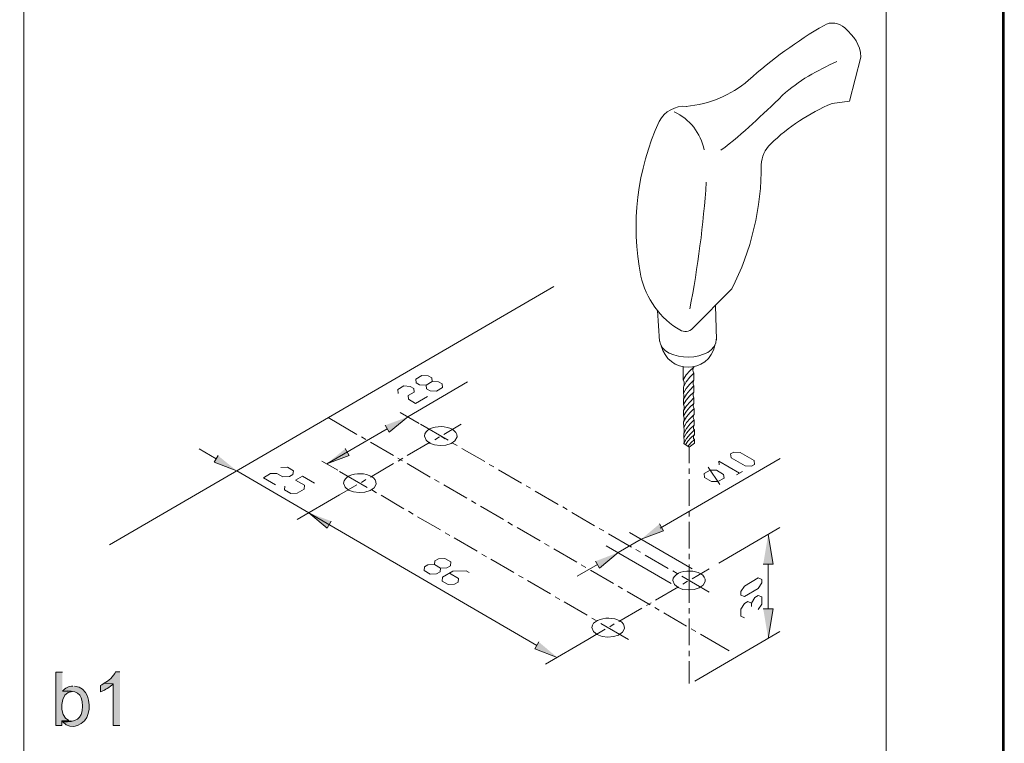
# Model space of a CAD drawing. Header units: inches. Extents: x 1352 to 2050, y -1711 to -1289.
# Tile 77 of 256: x 1535 to 1648, y -1413 to -1331. Entities that reach past the tile are written whole.
import ezdxf

# ---------------------------------------------------------------- set-up
doc = ezdxf.new("R2010")
doc.units = ezdxf.units.IN
doc.header["$MEASUREMENT"] = 0
doc.layers.add('图层 1', color=7, linetype='Continuous')

# ---------------------------------------------------------------- blocks, each defined once
blk = doc.blocks.new('block 4')
at = {"layer": '图层 1', "lineweight": 0}
blk.add_lwpolyline([(1352.2, -1289.05), (1647.55, -1289.05), (1647.55, -1711.07), (1352.2, -1711.07), (1352.2, -1289.05)], dxfattribs=at)
blk = doc.blocks.new('block 5')
at = {"layer": '图层 1', "true_color": 0x221814}
for points in [[(1576.83, -1376.92), (1577.27, -1377.7), (1579.4, -1375.97)], [(1572.27, -1379.59), (1572.71, -1380.37), (1570.15, -1381.32)], [(1557.74, -1380.39), (1557.3, -1381.15), (1559.87, -1382.13)], [(1570.67, -1387.88), (1570.21, -1388.67), (1568.11, -1386.91)], [(1570.67, -1387.88), (1570.21, -1388.67), (1568.11, -1386.91)], [(1608.17, -1388.18), (1608.61, -1388.96), (1606.07, -1389.94)], [(1620.01, -1392.8), (1621.14, -1392.8), (1620.58, -1389.39)], [(1600.86, -1392.44), (1601.32, -1393.22), (1603.42, -1391.46)], [(1620.01, -1397.88), (1621.14, -1397.88), (1620.58, -1401.26)], [(1594.36, -1401.66), (1593.9, -1402.45), (1596.47, -1403.42)], [(1540.7, -1410.64), (1539.9, -1410.66), (1540, -1410.79), (1541.05, -1410.7), (1541.01, -1410.7), (1540.84, -1410.68)]]:
    blk.add_hatch(color=250, dxfattribs=at).paths.add_polyline_path(points)
h = blk.add_hatch(color=250, dxfattribs=at)
edge = h.paths.add_edge_path()
edge.add_spline(control_points=[(1539.96, -1405.11), (1539.96, -1405.11), (1539.2, -1405.11), (1539.2, -1405.11), (1539.2, -1405.11), (1539.2, -1411.21), (1539.2, -1411.21), (1539.2, -1411.21), (1539.9, -1411.21), (1539.9, -1411.21), (1539.9, -1411.21), (1539.9, -1410.66), (1539.9, -1410.66), (1539.9, -1410.66), (1540.69, -1410.64), (1540.69, -1410.64), (1539.49, -1410.23), (1539.61, -1407.26), (1541.09, -1407.32), (1541.09, -1407.32), (1539.96, -1407.29), (1539.96, -1407.29)], knot_values=[0, 0, 0, 0, 0.352778, 0.352778, 0.352778, 0.705556, 0.705556, 0.705556, 1.058333, 1.058333, 1.058333, 1.411111, 1.411111, 1.411111, 1.763889, 1.763889, 1.763889, 2.116667, 2.116667, 2.116667, 2.469444, 2.469444, 2.469444, 2.469444], degree=3, periodic=0)
edge.add_line((1539.96, -1407.29), (1539.96, -1405.11))
h = blk.add_hatch(color=250, dxfattribs=at)
edge = h.paths.add_edge_path()
edge.add_spline(control_points=[(1546.52, -1405.09), (1546.52, -1405.09), (1546.03, -1405.09), (1546.03, -1405.09), (1545.83, -1405.57), (1545.18, -1406.13), (1544.73, -1406.38), (1544.73, -1406.38), (1545.76, -1406.45), (1545.76, -1406.45), (1545.76, -1406.45), (1545.76, -1411.21), (1545.76, -1411.21), (1545.76, -1411.21), (1546.52, -1411.21), (1546.52, -1411.21)], knot_values=[0, 0, 0, 0, 0.352778, 0.352778, 0.352778, 0.705556, 0.705556, 0.705556, 1.058333, 1.058333, 1.058333, 1.411111, 1.411111, 1.411111, 1.763889, 1.763889, 1.763889, 1.763889], degree=3, periodic=0)
edge.add_line((1546.52, -1411.21), (1546.52, -1405.09))
h = blk.add_hatch(color=250, dxfattribs=at)
edge = h.paths.add_edge_path()
edge.add_spline(control_points=[(1541.16, -1406.7), (1540.69, -1406.68), (1540.23, -1406.92), (1539.96, -1407.29), (1541.5, -1407.16), (1542.23, -1407.41), (1542.25, -1409.01), (1542.2, -1410.57), (1541.48, -1410.8), (1540, -1410.79), (1540.92, -1411.89), (1542.63, -1411.12), (1542.9, -1409.83), (1543.23, -1408.59), (1542.85, -1406.82), (1541.33, -1406.7)], knot_values=[0, 0, 0, 0, 0.352778, 0.352778, 0.352778, 0.705556, 0.705556, 0.705556, 1.058333, 1.058333, 1.058333, 1.411111, 1.411111, 1.411111, 1.763889, 1.763889, 1.763889, 1.763889], degree=3, periodic=0)
edge.add_line((1541.33, -1406.7), (1541.16, -1406.7))
h = blk.add_hatch(color=250, dxfattribs=at)
edge = h.paths.add_edge_path()
edge.add_spline(control_points=[(1544.73, -1406.38), (1544.73, -1406.38), (1544.44, -1406.55), (1544.44, -1406.55), (1544.44, -1406.55), (1544.29, -1406.62), (1544.29, -1406.62), (1544.29, -1406.62), (1544.29, -1407.34), (1544.29, -1407.34), (1544.29, -1407.34), (1544.31, -1407.34), (1544.31, -1407.34), (1544.31, -1407.34), (1544.75, -1407.15), (1544.75, -1407.15), (1544.75, -1407.15), (1544.9, -1407.06), (1544.9, -1407.06), (1544.9, -1407.06), (1545.07, -1406.96), (1545.07, -1406.96), (1545.26, -1406.87), (1545.61, -1406.6), (1545.76, -1406.45)], knot_values=[0, 0, 0, 0, 0.352778, 0.352778, 0.352778, 0.705556, 0.705556, 0.705556, 1.058333, 1.058333, 1.058333, 1.411111, 1.411111, 1.411111, 1.763889, 1.763889, 1.763889, 2.116667, 2.116667, 2.116667, 2.469444, 2.469444, 2.469444, 2.822222, 2.822222, 2.822222, 2.822222], degree=3, periodic=0)
edge.add_line((1545.76, -1406.45), (1544.73, -1406.38))
at = {"layer": '图层 1', "lineweight": 0}
for points in [[(1352.2, -1289.05), (1647.55, -1289.05), (1647.55, -1711.07), (1352.2, -1711.07), (1352.2, -1289.05)], [(1576.83, -1376.92), (1577.27, -1377.7), (1579.4, -1375.97)], [(1572.27, -1379.59), (1572.71, -1380.37), (1570.15, -1381.32)], [(1557.74, -1380.39), (1557.3, -1381.15), (1559.87, -1382.13)], [(1570.67, -1387.88), (1570.21, -1388.67), (1568.11, -1386.91)], [(1570.67, -1387.88), (1570.21, -1388.67), (1568.11, -1386.91)], [(1608.17, -1388.18), (1608.61, -1388.96), (1606.07, -1389.94)], [(1620.01, -1392.8), (1621.14, -1392.8), (1620.58, -1389.39)], [(1600.86, -1392.44), (1601.32, -1393.22), (1603.42, -1391.46)], [(1620.01, -1397.88), (1621.14, -1397.88), (1620.58, -1401.26)], [(1594.36, -1401.66), (1593.9, -1402.45), (1596.47, -1403.42)], [(1540.7, -1410.64), (1539.9, -1410.66), (1540, -1410.79), (1541.05, -1410.7), (1541.01, -1410.7), (1540.84, -1410.68)]]:
    blk.add_lwpolyline(points, dxfattribs=at)
at = {"layer": '图层 1', "color": 250, "lineweight": 18, "true_color": 0x221814}
for points in [[(1535.55, -1323.39), (1535.55, -1505.76)], [(1631.17, -1334.9), (1629.85, -1339.9), (1627.89, -1340.17)], [(1545.34, -1390.57), (1596.09, -1361.07)], [(1611.96, -1365.85), (1616.41, -1361.34)], [(1607.92, -1363.82), (1608.17, -1367.31)], [(1614.54, -1363.25), (1614.67, -1367.16)], [(1608.36, -1367.86), (1608.53, -1368.37), (1608.8, -1368.86), (1609.12, -1369.28), (1609.52, -1369.66)], [(1613.35, -1369.68), (1613.77, -1369.3), (1614.08, -1368.86), (1614.33, -1368.35), (1614.48, -1367.82)], [(1610.86, -1370.23), (1610.86, -1371.73)], [(1612.08, -1370.27), (1611.62, -1370.7), (1611.2, -1371.18), (1610.86, -1371.73)], [(1612.08, -1371.78), (1612.08, -1370.97), (1611.62, -1371.44), (1611.2, -1371.97), (1610.89, -1372.56)], [(1612.08, -1370.27), (1612, -1370.44), (1611.98, -1370.63), (1612, -1370.8), (1612.08, -1370.97)], [(1612.08, -1370.21), (1612.08, -1370.27)], [(1579.4, -1375.97), (1586.23, -1371.97)], [(1582.7, -1373.03), (1581.96, -1373), (1581.56, -1372.77), (1581.52, -1372.33), (1582.19, -1371.93), (1582.15, -1371.5), (1581.75, -1371.27), (1581.01, -1371.25), (1580.32, -1371.65), (1580.36, -1372.07), (1580.76, -1372.31), (1581.52, -1372.33)], [(1582.19, -1371.93), (1582.93, -1371.97), (1583.33, -1372.2), (1583.39, -1372.62), (1582.7, -1373.03)], [(1610.89, -1372.56), (1610.97, -1372.28), (1610.97, -1371.99), (1610.86, -1371.73)], [(1612.08, -1371.78), (1611.62, -1372.22), (1611.22, -1372.71), (1610.89, -1373.24)], [(1612.08, -1371.78), (1612, -1372.01), (1612, -1372.24), (1612.1, -1372.43)], [(1578.3, -1373.28), (1578.26, -1372.84), (1578.95, -1372.43), (1579.69, -1372.48), (1580.09, -1372.71), (1580.13, -1373.13), (1579.44, -1373.53), (1579.5, -1373.96), (1580.3, -1374.42), (1581.67, -1373.62)], [(1612.1, -1372.43), (1611.64, -1372.9), (1611.24, -1373.39), (1610.89, -1373.94)], [(1610.89, -1372.56), (1610.89, -1373.24)], [(1610.91, -1374.57), (1610.89, -1373.94), (1610.95, -1373.7), (1610.95, -1373.47), (1610.89, -1373.24)], [(1612.1, -1373.13), (1611.64, -1373.55), (1611.22, -1374.04), (1610.91, -1374.57)], [(1612.1, -1373.13), (1612.02, -1373.34), (1612.02, -1373.58), (1612.1, -1373.79)], [(1612.1, -1372.43), (1612.1, -1373.13)], [(1612.1, -1373.79), (1611.66, -1374.23), (1611.26, -1374.72), (1610.91, -1375.23)], [(1612.1, -1374.42), (1611.64, -1374.85), (1611.24, -1375.33), (1610.91, -1375.86)], [(1612.1, -1374.42), (1612.04, -1374.57), (1612.02, -1374.72), (1612.04, -1374.87), (1612.13, -1375.02)], [(1612.1, -1373.79), (1612.1, -1374.42)], [(1578.53, -1375.46), (1580.7, -1376.73)], [(1610.91, -1375.23), (1610.97, -1375.02), (1610.97, -1374.78), (1610.91, -1374.57)], [(1612.13, -1375.71), (1612.13, -1375.02), (1611.66, -1375.46), (1611.26, -1375.97), (1610.91, -1376.52)], [(1610.91, -1375.23), (1610.91, -1375.86)], [(1570.31, -1376.05), (1573.57, -1377.96)], [(1610.91, -1376.52), (1610.97, -1376.29), (1610.97, -1376.07), (1610.91, -1375.86)], [(1610.91, -1376.52), (1610.93, -1377.17)], [(1612.13, -1375.71), (1611.66, -1376.14), (1611.24, -1376.62), (1610.93, -1377.17)], [(1612.13, -1376.29), (1611.66, -1376.75), (1611.24, -1377.28), (1610.93, -1377.85)], [(1612.13, -1375.71), (1612.04, -1375.84), (1612.02, -1375.99), (1612.04, -1376.16), (1612.13, -1376.29)], [(1612.13, -1376.29), (1612.13, -1376.9)], [(1570.15, -1381.32), (1577.06, -1377.32)], [(1580.85, -1376.81), (1584, -1378.63)], [(1583.54, -1377.96), (1585.49, -1376.81)], [(1612.13, -1376.92), (1611.66, -1377.34), (1611.26, -1377.83), (1610.93, -1378.36)], [(1610.93, -1377.85), (1610.99, -1377.62), (1610.99, -1377.39), (1610.93, -1377.17)], [(1612.15, -1377.45), (1611.66, -1377.92), (1611.26, -1378.44), (1610.93, -1379.02)], [(1610.93, -1377.85), (1610.93, -1378.36)], [(1612.13, -1376.9), (1612.06, -1377.03), (1612.04, -1377.17), (1612.06, -1377.32), (1612.15, -1377.45)], [(1612.15, -1377.45), (1612.15, -1378)], [(1574.1, -1378.25), (1574.62, -1378.55)], [(1575.15, -1378.87), (1577.76, -1380.39)], [(1579.33, -1380.39), (1581.96, -1378.87)], [(1582.49, -1378.57), (1583.01, -1378.25)], [(1583.18, -1378.17), (1583.68, -1378.47)], [(1584.52, -1378.95), (1585.05, -1379.25)], [(1610.93, -1379.02), (1610.99, -1378.8), (1610.99, -1378.57), (1610.93, -1378.36)], [(1612.15, -1378.97), (1611.54, -1379.42), (1610.93, -1379.02)], [(1612.13, -1378.02), (1611.75, -1378.36), (1611.41, -1378.72), (1611.12, -1379.14)], [(1612.15, -1378.97), (1612.15, -1378.53), (1611.75, -1378.91), (1611.41, -1379.33)], [(1612.15, -1378), (1612.06, -1378.13), (1612.04, -1378.27), (1612.06, -1378.42), (1612.15, -1378.53)], [(1557.53, -1380.77), (1555.56, -1379.63)], [(1585.58, -1379.57), (1588.2, -1381.07)], [(1611.54, -1381.26), (1611.54, -1379.42)], [(1618.68, -1381.6), (1617.93, -1381.56), (1616.35, -1380.65), (1616.29, -1380.2), (1616.65, -1380.01), (1617.38, -1380.05), (1618.96, -1380.96), (1619.02, -1381.39), (1618.68, -1381.6)], [(1569.6, -1381.01), (1571.43, -1382.06)], [(1578.28, -1380.69), (1578.81, -1380.98)], [(1578.3, -1381.01), (1578.83, -1380.69)], [(1608.24, -1388.67), (1621.94, -1380.71)], [(1614.96, -1381.45), (1614.92, -1381.01), (1617.3, -1382.4)], [(1568.11, -1386.93), (1559.87, -1382.13)], [(1564.91, -1381.75), (1565.65, -1381.72), (1566.34, -1382.13), (1566.28, -1382.55), (1565.88, -1382.78), (1565.14, -1382.8), (1564.45, -1382.42), (1563.71, -1382.44), (1562.91, -1382.91), (1564.3, -1383.72)], [(1571.62, -1382.19), (1574.77, -1384.01)], [(1575.15, -1382.83), (1577.78, -1381.3)], [(1579.33, -1381.3), (1581.96, -1382.83)], [(1588.71, -1381.39), (1589.23, -1381.68)], [(1589.76, -1382), (1592.39, -1383.52)], [(1611.54, -1382.47), (1611.54, -1381.85)], [(1614.84, -1383.35), (1614.1, -1383.33), (1613.3, -1382.87), (1613.26, -1382.44), (1613.93, -1382.04), (1614.69, -1382.06), (1615.47, -1382.53), (1615.53, -1382.95), (1614.84, -1383.35)], [(1615.07, -1383.69), (1613.72, -1381.7)], [(1616.96, -1382.59), (1617.65, -1382.19)], [(1565.37, -1383.88), (1565.33, -1384.31), (1566.03, -1384.71), (1566.76, -1384.67), (1567.56, -1384.2), (1567.6, -1383.78), (1566.57, -1383.19), (1567.37, -1382.72), (1568.74, -1383.52)], [(1574.1, -1383.44), (1574.62, -1383.12)], [(1582.46, -1383.12), (1582.99, -1383.42)], [(1611.54, -1386.13), (1611.54, -1383.08)], [(1571.62, -1384.88), (1573.57, -1383.74)], [(1575.3, -1384.31), (1575.82, -1384.62)], [(1583.52, -1383.74), (1586.14, -1385.26)], [(1592.91, -1383.82), (1593.44, -1384.12)], [(1593.94, -1384.43), (1596.57, -1385.96)], [(1571.62, -1384.88), (1566.76, -1387.69)], [(1571.62, -1384.88), (1566.76, -1387.69)], [(1576.35, -1384.92), (1578.95, -1386.45)], [(1586.67, -1385.56), (1587.19, -1385.85)], [(1579.48, -1386.74), (1580.01, -1387.06)], [(1587.72, -1386.17), (1590.33, -1387.69)], [(1597.1, -1386.25), (1597.62, -1386.55)], [(1611.54, -1387.33), (1611.54, -1386.72)], [(1568.11, -1386.93), (1594.13, -1402.07)], [(1580.53, -1387.36), (1583.14, -1388.88)], [(1590.85, -1387.99), (1591.38, -1388.31)], [(1598.15, -1386.87), (1600.75, -1388.39)], [(1611.54, -1391), (1611.54, -1387.95)], [(1591.9, -1388.6), (1594.51, -1390.13)], [(1601.28, -1388.69), (1601.8, -1388.99)], [(1614.94, -1392.67), (1621.92, -1388.6)], [(1583.66, -1389.2), (1584.19, -1389.49)], [(1584.71, -1389.79), (1587.34, -1391.31)], [(1602.33, -1389.3), (1604.96, -1390.83)], [(1603.42, -1391.46), (1606.07, -1389.94)], [(1611.89, -1393.32), (1604.73, -1389.15)], [(1595.04, -1390.42), (1595.56, -1390.74)], [(1596.09, -1391.04), (1598.71, -1392.56)], [(1609.48, -1395), (1602.08, -1390.68)], [(1605.46, -1391.12), (1605.99, -1391.42)], [(1581.27, -1393.51), (1581.31, -1393.09), (1581.71, -1392.86), (1582.44, -1392.82), (1583.14, -1393.22), (1583.87, -1393.2), (1584.27, -1392.96), (1584.34, -1392.52), (1583.64, -1392.14), (1582.91, -1392.16), (1582.51, -1392.39), (1582.44, -1392.82)], [(1587.87, -1391.63), (1588.39, -1391.93)], [(1588.9, -1392.22), (1591.52, -1393.75)], [(1606.51, -1391.74), (1609.14, -1393.26)], [(1611.54, -1392.2), (1611.54, -1391.61)], [(1583.14, -1393.22), (1583.1, -1393.64), (1582.7, -1393.87), (1581.96, -1393.92), (1581.27, -1393.51)], [(1584.17, -1393.81), (1585.2, -1394.42), (1585.16, -1394.85), (1584.76, -1395.08), (1584.02, -1395.1), (1583.33, -1394.72), (1583.37, -1394.28), (1584.57, -1393.58), (1586.06, -1393.54), (1586.4, -1393.73)], [(1601.09, -1392.82), (1598.76, -1394.17)], [(1599.22, -1392.86), (1599.74, -1393.18)], [(1600.27, -1393.47), (1602.9, -1395)], [(1609.67, -1393.56), (1610.19, -1393.85)], [(1611.54, -1394.66), (1611.54, -1392.82)], [(1611.89, -1394.45), (1613.85, -1393.3)], [(1620.58, -1392.8), (1620.58, -1397.88)], [(1592.05, -1394.07), (1592.58, -1394.36)], [(1593.1, -1394.66), (1595.71, -1396.18)], [(1610.72, -1394.17), (1613.85, -1395.99)], [(1611.54, -1394.66), (1611.54, -1397.18)], [(1619.84, -1394.93), (1619.44, -1395.57), (1617.86, -1396.48), (1617.47, -1396.31), (1617.47, -1395.91), (1617.86, -1395.29), (1619.44, -1394.36), (1619.84, -1394.53), (1619.84, -1394.93)], [(1603.42, -1395.29), (1603.95, -1395.61)], [(1607.71, -1396.88), (1610.32, -1395.36)], [(1610.84, -1395.06), (1611.37, -1394.74)], [(1596.23, -1396.5), (1596.76, -1396.8)], [(1604.47, -1395.91), (1607.08, -1397.43)], [(1618.66, -1397.22), (1619.06, -1396.58), (1619.44, -1396.35), (1619.84, -1396.52), (1619.84, -1397.33), (1619.44, -1397.96)], [(1597.28, -1397.09), (1599.89, -1398.62)], [(1603.51, -1399.31), (1606.13, -1397.79)], [(1606.66, -1397.49), (1607.19, -1397.18)], [(1607.61, -1397.73), (1608.13, -1398.04)], [(1611.54, -1397.79), (1611.54, -1398.4)], [(1617.86, -1398.89), (1617.47, -1398.72), (1617.47, -1397.92), (1617.86, -1397.28), (1618.26, -1397.05), (1618.66, -1397.22), (1618.66, -1397.62)], [(1600.42, -1398.93), (1600.94, -1399.23)], [(1608.66, -1398.34), (1611.26, -1399.86)], [(1611.54, -1399), (1611.54, -1402.04)], [(1599.98, -1401.37), (1601.95, -1400.22)], [(1601.47, -1399.55), (1604.62, -1401.37)], [(1602.48, -1399.93), (1603, -1399.61)], [(1611.79, -1400.16), (1612.32, -1400.48)], [(1599.98, -1401.37), (1595.12, -1404.2)], [(1612.19, -1406.13), (1621.92, -1400.48)], [(1612.84, -1400.78), (1616.1, -1402.68)], [(1611.54, -1402.66), (1611.54, -1403.27)], [(1611.54, -1403.87), (1611.54, -1406.41)]]:
    blk.add_lwpolyline(points, dxfattribs=at)
for points in [[(1626.97, -1331.26), (1623.92, -1333), (1620.95, -1335.19), (1618.33, -1337.53)], [(1629.32, -1331.56), (1628.74, -1330.97), (1627.67, -1330.79), (1626.97, -1331.26)], [(1631.17, -1334.9), (1631.09, -1333.34), (1630.38, -1332.6), (1629.32, -1331.56)], [(1611.22, -1340.51), (1613.9, -1340.25), (1616.27, -1339.28), (1618.33, -1337.53)], [(1611.26, -1340.51), (1609.96, -1340.4), (1608.75, -1341.07), (1608.13, -1342.23)], [(1627.89, -1340.17), (1625.19, -1341.33), (1622.95, -1342.79), (1620.83, -1344.83)], [(1613.26, -1345.49), (1612.89, -1343.6), (1611.59, -1341.91), (1609.83, -1341.13)], [(1608.13, -1342.23), (1605.6, -1347.78), (1604.84, -1353.9), (1606.03, -1359.9)], [(1620.85, -1344.81), (1620.19, -1345.46), (1619.83, -1346.25), (1619.78, -1347.18)], [(1616.41, -1361.34), (1618.62, -1357.15), (1619.85, -1351.92), (1619.78, -1347.18)], [(1611.62, -1363.63), (1612.54, -1358.89), (1613.18, -1353.98), (1613.51, -1349.17)], [(1606.03, -1359.9), (1606.55, -1362.39), (1608.3, -1364.79), (1610.49, -1366.04)], [(1610.49, -1366.04), (1610.95, -1366.31), (1611.59, -1366.29), (1611.96, -1365.85)], [(1608.15, -1367.2), (1608.43, -1369.87), (1614.65, -1369.72), (1614.65, -1367.1)], [(1609.52, -1369.66), (1610.66, -1370.48), (1612.19, -1370.47), (1613.35, -1369.68)]]:
    blk.add_open_spline(points, degree=3, dxfattribs=at)
for points in [[(1615.15, -1345.53), (1617.84, -1343.53), (1619.82, -1341.56), (1622.22, -1339.24), (1624.04, -1337.55), (1626.2, -1336.44), (1628.42, -1335.37)], [(1581.31, -1378.17), (1581.43, -1379.56), (1584.76, -1379.6), (1585.03, -1378.25), (1585.1, -1376.72), (1581.4, -1376.68), (1581.31, -1378.17)], [(1572.08, -1383.52), (1572.14, -1384.91), (1575.51, -1385), (1575.8, -1383.63), (1575.88, -1382.13), (1572.19, -1382.03), (1572.08, -1383.52)], [(1609.67, -1394.66), (1609.84, -1396.06), (1613.08, -1396.08), (1613.39, -1394.76), (1613.49, -1393.2), (1609.79, -1393.17), (1609.67, -1394.66)], [(1600.44, -1400.01), (1600.56, -1401.44), (1603.9, -1401.46), (1604.16, -1400.12), (1604.25, -1398.59), (1600.55, -1398.56), (1600.44, -1400.01)]]:
    blk.add_open_spline(points, degree=3, knots=[0, 0, 0, 0, 1, 1, 1, 2, 2, 2, 2], dxfattribs=at)
at = {"layer": '图层 1', "lineweight": 0}
for points, knots in [([(1539.96, -1405.11), (1539.96, -1405.11), (1539.2, -1405.11), (1539.2, -1405.11), (1539.2, -1405.11), (1539.2, -1411.21), (1539.2, -1411.21), (1539.2, -1411.21), (1539.9, -1411.21), (1539.9, -1411.21), (1539.9, -1411.21), (1539.9, -1410.66), (1539.9, -1410.66), (1539.9, -1410.66), (1540.69, -1410.64), (1540.69, -1410.64), (1539.49, -1410.23), (1539.61, -1407.26), (1541.09, -1407.32), (1541.09, -1407.32), (1539.96, -1407.29), (1539.96, -1407.29)], [0, 0, 0, 0, 1, 1, 1, 2, 2, 2, 3, 3, 3, 4, 4, 4, 5, 5, 5, 6, 6, 6, 7, 7, 7, 7]), ([(1546.52, -1405.09), (1546.52, -1405.09), (1546.03, -1405.09), (1546.03, -1405.09), (1545.83, -1405.57), (1545.18, -1406.13), (1544.73, -1406.38), (1544.73, -1406.38), (1545.76, -1406.45), (1545.76, -1406.45), (1545.76, -1406.45), (1545.76, -1411.21), (1545.76, -1411.21), (1545.76, -1411.21), (1546.52, -1411.21), (1546.52, -1411.21)], [0, 0, 0, 0, 1, 1, 1, 2, 2, 2, 3, 3, 3, 4, 4, 4, 5, 5, 5, 5]), ([(1541.16, -1406.7), (1540.69, -1406.68), (1540.23, -1406.92), (1539.96, -1407.29), (1541.5, -1407.16), (1542.23, -1407.41), (1542.25, -1409.01), (1542.2, -1410.57), (1541.48, -1410.8), (1540, -1410.79), (1540.92, -1411.89), (1542.63, -1411.12), (1542.9, -1409.83), (1543.23, -1408.59), (1542.85, -1406.82), (1541.33, -1406.7)], [0, 0, 0, 0, 1, 1, 1, 2, 2, 2, 3, 3, 3, 4, 4, 4, 5, 5, 5, 5]), ([(1544.73, -1406.38), (1544.73, -1406.38), (1544.44, -1406.55), (1544.44, -1406.55), (1544.44, -1406.55), (1544.29, -1406.62), (1544.29, -1406.62), (1544.29, -1406.62), (1544.29, -1407.34), (1544.29, -1407.34), (1544.29, -1407.34), (1544.31, -1407.34), (1544.31, -1407.34), (1544.31, -1407.34), (1544.75, -1407.15), (1544.75, -1407.15), (1544.75, -1407.15), (1544.9, -1407.06), (1544.9, -1407.06), (1544.9, -1407.06), (1545.07, -1406.96), (1545.07, -1406.96), (1545.26, -1406.87), (1545.61, -1406.6), (1545.76, -1406.45)], [0, 0, 0, 0, 1, 1, 1, 2, 2, 2, 3, 3, 3, 4, 4, 4, 5, 5, 5, 6, 6, 6, 7, 7, 7, 8, 8, 8, 8])]:
    blk.add_open_spline(points, degree=3, knots=knots, dxfattribs=at)
blk = doc.blocks.new('block 7')
at = {"layer": '图层 1', "lineweight": 0}
blk.add_lwpolyline([(1352.2, -1289.05), (1647.55, -1289.05), (1647.55, -1711.07), (1352.2, -1711.07), (1352.2, -1289.05)], dxfattribs=at)
at = {"layer": '图层 1', "color": 250, "lineweight": 35, "true_color": 0x221814}
blk.add_lwpolyline([(1352.37, -1289.23), (1647.37, -1289.23), (1647.37, -1709.39), (1352.37, -1709.39), (1352.37, -1289.23)], dxfattribs=at)
blk = doc.blocks.new('block 8')
at = {"layer": '图层 1', "lineweight": 0}
blk.add_lwpolyline([(1352.2, -1289.05), (1647.55, -1289.05), (1647.55, -1711.07), (1352.2, -1711.07), (1352.2, -1289.05)], dxfattribs=at)
blk = doc.blocks.new('block 3')
at = {"layer": '图层 1', "lineweight": 0}
blk.add_lwpolyline([(1352.2, -1289.05), (1647.55, -1289.05), (1647.55, -1711.07), (1352.2, -1711.07), (1352.2, -1289.05)], dxfattribs=at)
at = {"layer": '图层 1', "color": 250, "lineweight": 18, "true_color": 0x221814}
blk.add_lwpolyline([(1634.07, -1697.64), (1634.07, -1323.39), (1370.15, -1323.39)], dxfattribs=at)
at = {"layer": '图层 1'}
for name in ['block 4', 'block 5', 'block 7', 'block 8']:
    blk.add_blockref(name, (0, 0), dxfattribs=at)
blk = doc.blocks.new('block 2')
at = {"layer": '图层 1'}
blk.add_blockref('block 3', (0, 0), dxfattribs=at)

msp = doc.modelspace()

# ---------------------------------------------------------------- block references
at = {"layer": '图层 1'}
msp.add_blockref('block 2', (0, 0), dxfattribs=at)

doc.saveas('drawing.dxf')
